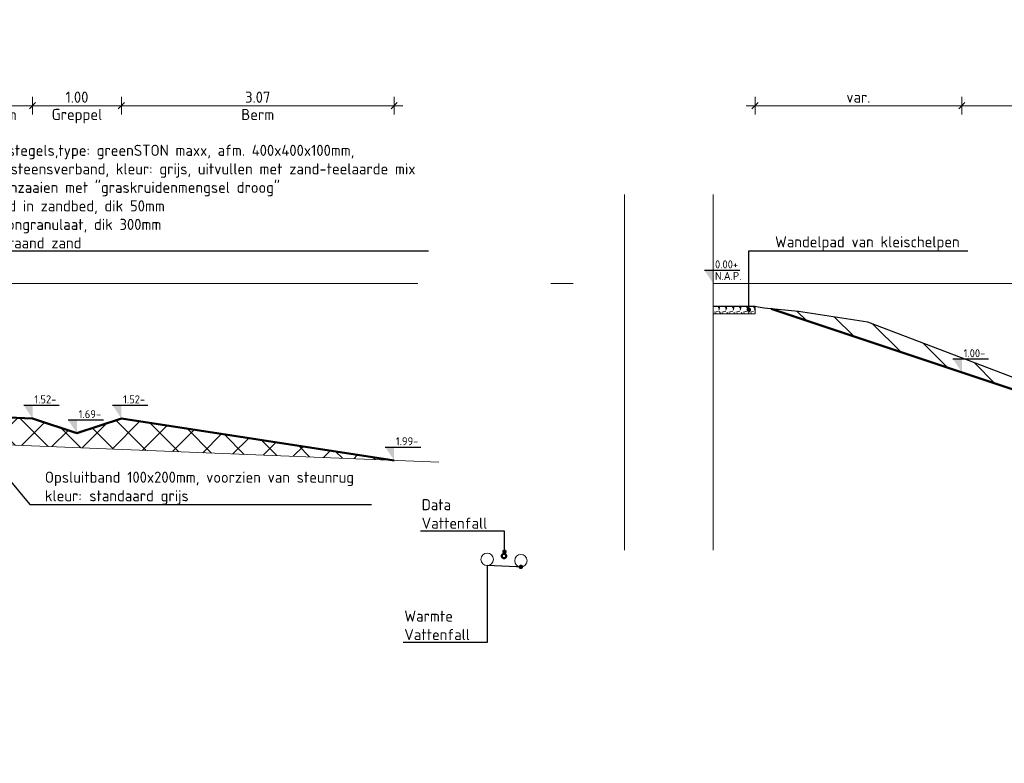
# Model space of a CAD drawing. Header units: metres. Extents: x 2162321 to 2882343, y 1364975 to 1365021.
# Tile 11 of 16: x 2162344 to 2162355, y 1364991 to 1365000. Entities that reach past the tile are written whole.
import ezdxf
from ezdxf import colors
from ezdxf.entities.mleader import LeaderData, LeaderLine
from ezdxf.lldxf.tags import DXFTag
from ezdxf.math import Vec2, Vec3

# ---------------------------------------------------------------- set-up
doc = ezdxf.new("R2010")
doc.units = ezdxf.units.M
for name, pattern in [('AL-NAP_LIJN-SO', [15.25, 12, -1.5, 0.25, -1.5]), ('HIDDEN', [0.375, 0.25, -0.125]), ('ZZ-AFBREEK-SO', [7, 4, -1, 1, -1])]:
    doc.linetypes.add(name, pattern=pattern)
doc.layers.get('Defpoints').update_dxf_attribs({"color": 151})
for name, color, linetype, lineweight in [('B-WE-GR-MAAIVELD-GD', 253, 'Continuous', 18), ('B-WE-OG-PROFIEL-GD', 252, 'Continuous', 25), ('N-WE-AM-AFBREEKLIJN-G', 7, 'ZZ-AFBREEK-SO', 18), ('N-WE-GW-BERM-GD', 90, 'Continuous', 50), ('N-WE-GW-GROND_ONTGRAVEN-AD-100', 7, 'Continuous', 18), ('N-WE-GW-WATERGANG_GREPPEL-GD', 90, 'Continuous', 50), ('N-WE-VH-FUNDERING_GRANULAAT-AD-50', 7, 'Continuous', 18), ('X-XX-AL-M', 7, 'Continuous', 18), ('X-XX-AL-NAP-G', 7, 'AL-NAP_LIJN-SO', 18), ('X-XX-AL-PEILMAAT-SD', 7, 'Continuous', 25), ('X-XX-AL-T25', 7, 'Continuous', 25)]:
    doc.layers.add(name, color=color, linetype=linetype, lineweight=lineweight)
for name, color, linetype, lineweight, true_color in [('B-WE-KL-WARMTENET_STAAL PUR POLYETHYLEEN_140_VATTENFALL WARMTE NV-G', 7, 'KL-WARMTENET-SO', 18, 0x7ca500), ('N-WE-KL-DATA-GD', 3, 'Continuous', 50, 0x00ff00), ('N-WE-VH-VERHARDING_HALFVERHARDING_SCHELP-A-200', 7, 'Continuous', 18, 0x7f5f00)]:
    doc.layers.add(name, color=color, linetype=linetype, lineweight=lineweight, true_color=true_color)
doc.styles.add('NLCS-ISO', font='NLCS-ISO.ttf')
doc.styles.add('NLCS-ISO-M50-T25', font='NLCS-ISO.ttf', dxfattribs={"height": 0.125})
tags = doc.linetypes.add('KL-WARMTENET-SO', pattern='A,7,-1.5,["WN",Standard,S=1,R=0,X=-0.3,Y=-0.5],-3', length=11.5).pattern_tags.tags
tags[6] = DXFTag(74, 10)
doc.dimstyles.new('NLCS-M50-T25-SCHRAP_L2_H2', dxfattribs={"dimscale": 0.05, "dimtxt": 2.5, "dimasz": 1.4, "dimexe": 2, "dimexo": 2, "dimgap": 0.7, "dimtad": 1, "dimzin": 0, "dimdsep": 46, "dimtxsty": 'NLCS-ISO-M50-T25', "dimblk": 'OBLIQUE', "dimcen": 0, "dimdle": 2, "dimclrd": 256, "dimclre": 256, "dimclrt": 256, "dimazin": 0, "dimtfac": 1, "dimtdec": 3, "dimtofl": 0, "dimtmove": 0, "dimatfit": 3, "dimldrblk": 'OBLIQUE', "dimfxl": 2, "dimfxlon": 1, "dimtfillclr": 256, "dimtolj": 1, "dimtzin": 0, "dimlwd": -1, "dimlwe": -1, "dimarcsym": 0})

# ---------------------------------------------------------------- blocks, each defined once
blk = doc.blocks.new('_Dot')
at = {"color": 0, "linetype": 'ByBlock', "lineweight": -2}
blk.add_line((-0.5, 0), (-1, 0), dxfattribs=at)
at = {"color": 0, "linetype": 'ByBlock', "const_width": 0.5}
blk.add_lwpolyline([(-0.25, 0, 1), (0.25, 0, 1)], format="xyb", close=True, dxfattribs=at)
blk = doc.blocks.new('_Oblique')
at = {"color": 0, "linetype": 'ByBlock', "lineweight": -2}
blk.add_line((-0.5, -0.5), (0.5, 0.5), dxfattribs=at)
blk = doc.blocks.new('*D66')
at = {"layer": 'Defpoints', "color": 0, "transparency": 16777216}
for p in [(2162344.538, 1364998.661), (2162343.808, 1364995.171), (2162344.538, 1364995.142)]:
    blk.add_point(p, dxfattribs=at)
at = {"layer": 'X-XX-AL-M', "transparency": 16777216}
for p, q in [((2162343.808, 1364998.561), (2162343.808, 1364998.761)), ((2162344.538, 1364998.561), (2162344.538, 1364998.761)), ((2162343.708, 1364998.661), (2162344.638, 1364998.661))]:
    blk.add_line(p, q, dxfattribs=at)
at = {"layer": 'X-XX-AL-M', "transparency": 16777216, "xscale": 0.06999999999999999, "yscale": 0.06999999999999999, "zscale": 0.06999999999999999, "rotation": 180}
blk.add_blockref('_Oblique', (2162343.808, 1364998.661), dxfattribs=at)
at = {"layer": 'X-XX-AL-M', "transparency": 16777216, "xscale": 0.06999999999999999, "yscale": 0.06999999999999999, "zscale": 0.06999999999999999}
blk.add_blockref('_Oblique', (2162344.538, 1364998.661), dxfattribs=at)
at = {"layer": 'X-XX-AL-M', "transparency": 16777216, "char_height": 0.125, "attachment_point": 5, "style": 'NLCS-ISO-M50-T25'}
for s, insert in [('\\A1;0.73', (2162344.173, 1364998.758)), ('\\A1;Berm', (2162344.173, 1364998.563))]:
    blk.add_mtext(s, dxfattribs=dict(at, insert=insert))
blk = doc.blocks.new('*D67')
at = {"layer": 'Defpoints', "color": 0, "transparency": 16777216}
for p in [(2162345.538, 1364998.661), (2162344.538, 1364995.142), (2162345.538, 1364995.142)]:
    blk.add_point(p, dxfattribs=at)
at = {"layer": 'X-XX-AL-M', "transparency": 16777216}
for p, q in [((2162344.538, 1364998.561), (2162344.538, 1364998.761)), ((2162345.538, 1364998.561), (2162345.538, 1364998.761)), ((2162344.438, 1364998.661), (2162345.638, 1364998.661))]:
    blk.add_line(p, q, dxfattribs=at)
at = {"layer": 'X-XX-AL-M', "transparency": 16777216, "xscale": 0.06999999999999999, "yscale": 0.06999999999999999, "zscale": 0.06999999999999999, "rotation": 180}
blk.add_blockref('_Oblique', (2162344.538, 1364998.661), dxfattribs=at)
at = {"layer": 'X-XX-AL-M', "transparency": 16777216, "xscale": 0.06999999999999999, "yscale": 0.06999999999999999, "zscale": 0.06999999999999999}
blk.add_blockref('_Oblique', (2162345.538, 1364998.661), dxfattribs=at)
at = {"layer": 'X-XX-AL-M', "transparency": 16777216, "char_height": 0.125, "attachment_point": 5, "style": 'NLCS-ISO-M50-T25'}
for s, insert in [('\\A1;1.00', (2162345.038, 1364998.758)), ('\\A1;Greppel', (2162345.038, 1364998.545))]:
    blk.add_mtext(s, dxfattribs=dict(at, insert=insert))
blk = doc.blocks.new('*D68')
at = {"layer": 'Defpoints', "color": 0, "transparency": 16777216}
for p in [(2162348.61, 1364998.661), (2162345.538, 1364995.142), (2162348.61, 1364994.67)]:
    blk.add_point(p, dxfattribs=at)
at = {"layer": 'X-XX-AL-M', "transparency": 16777216}
for p, q in [((2162345.538, 1364998.561), (2162345.538, 1364998.761)), ((2162348.61, 1364998.561), (2162348.61, 1364998.761)), ((2162345.438, 1364998.661), (2162348.71, 1364998.661))]:
    blk.add_line(p, q, dxfattribs=at)
at = {"layer": 'X-XX-AL-M', "transparency": 16777216, "xscale": 0.06999999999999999, "yscale": 0.06999999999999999, "zscale": 0.06999999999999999, "rotation": 180}
blk.add_blockref('_Oblique', (2162345.538, 1364998.661), dxfattribs=at)
at = {"layer": 'X-XX-AL-M', "transparency": 16777216, "xscale": 0.06999999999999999, "yscale": 0.06999999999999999, "zscale": 0.06999999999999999}
blk.add_blockref('_Oblique', (2162348.61, 1364998.661), dxfattribs=at)
at = {"layer": 'X-XX-AL-M', "transparency": 16777216, "char_height": 0.125, "attachment_point": 5, "style": 'NLCS-ISO-M50-T25'}
for s, insert in [('\\A1;3.07', (2162347.074, 1364998.758)), ('\\A1;Berm', (2162347.074, 1364998.563))]:
    blk.add_mtext(s, dxfattribs=dict(at, insert=insert))
blk = doc.blocks.new('SAL-PEILMAAT_INFRACAD_H01-SOD')
blk.add_line((-2, 3), (6, 3))
blk.add_solid([(-2, 3), (0, 3), (0, 0)])
at = {"style": 'NLCS-ISO'}
blk.add_attdef('...', (0.4, 3.4), '', height=1.8, dxfattribs=at)
blk = doc.blocks.new('SAL-PEILMAAT_INFRACAD_R01-SOD')
blk.add_line((-2, 3), (6, 3))
blk.add_solid([(-2, 3), (0, 3), (0, 0)])
at = {"style": 'NLCS-ISO'}
for tag, p in [('...', (0.4, 3.4)), ('REF', (0.4, 0.8))]:
    blk.add_attdef(tag, p, '', height=1.8, dxfattribs=at)
blk = doc.blocks.new('*D75')
at = {"layer": 'Defpoints', "color": 0, "transparency": 16777216}
for p in [(2162355.004, 1364998.661), (2162355.004, 1364995.661), (2162358.004, 1364994.661)]:
    blk.add_point(p, dxfattribs=at)
at = {"layer": 'X-XX-AL-M', "transparency": 16777216}
for p, q in [((2162355.004, 1364998.561), (2162355.004, 1364998.761)), ((2162358.004, 1364998.561), (2162358.004, 1364998.761)), ((2162358.104, 1364998.661), (2162354.904, 1364998.661))]:
    blk.add_line(p, q, dxfattribs=at)
at = {"layer": 'X-XX-AL-M', "transparency": 16777216, "xscale": 0.06999999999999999, "yscale": 0.06999999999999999, "zscale": 0.06999999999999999, "rotation": 180}
blk.add_blockref('_Oblique', (2162355.004, 1364998.661), dxfattribs=at)
at = {"layer": 'X-XX-AL-M', "transparency": 16777216, "xscale": 0.06999999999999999, "yscale": 0.06999999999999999, "zscale": 0.06999999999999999}
blk.add_blockref('_Oblique', (2162358.004, 1364998.661), dxfattribs=at)
at = {"layer": 'X-XX-AL-M', "transparency": 16777216, "insert": (2162356.504, 1364998.758), "char_height": 0.125, "attachment_point": 5, "style": 'NLCS-ISO-M50-T25'}
blk.add_mtext('\\A1;3.00', dxfattribs=at)
blk = doc.blocks.new('*D76')
at = {"layer": 'Defpoints', "color": 0, "transparency": 16777216}
for p in [(2162352.675, 1364998.661), (2162352.675, 1364996.401), (2162355.004, 1364995.661)]:
    blk.add_point(p, dxfattribs=at)
at = {"layer": 'X-XX-AL-M', "transparency": 16777216}
for p, q in [((2162352.675, 1364998.561), (2162352.675, 1364998.761)), ((2162355.004, 1364998.561), (2162355.004, 1364998.761)), ((2162355.104, 1364998.661), (2162352.575, 1364998.661))]:
    blk.add_line(p, q, dxfattribs=at)
at = {"layer": 'X-XX-AL-M', "transparency": 16777216, "xscale": 0.06999999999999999, "yscale": 0.06999999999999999, "zscale": 0.06999999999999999, "rotation": 180}
blk.add_blockref('_Oblique', (2162352.675, 1364998.661), dxfattribs=at)
at = {"layer": 'X-XX-AL-M', "transparency": 16777216, "xscale": 0.06999999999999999, "yscale": 0.06999999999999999, "zscale": 0.06999999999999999}
blk.add_blockref('_Oblique', (2162355.004, 1364998.661), dxfattribs=at)
at = {"layer": 'X-XX-AL-M', "transparency": 16777216, "insert": (2162353.839, 1364998.758), "char_height": 0.125, "attachment_point": 5, "style": 'NLCS-ISO-M50-T25'}
blk.add_mtext('\\A1;var.', dxfattribs=at)

msp = doc.modelspace()

# ---------------------------------------------------------------- hatches: boundary and pattern name
at = {"layer": 'N-WE-GW-GROND_ONTGRAVEN-AD-100'}
h = msp.add_hatch(dxfattribs=at)
h.set_pattern_fill('AGW-WERK_ONTGRAVEN-SO', color=256, scale=0.05, pattern_type=2)
h.set_pattern_definition([(135, (0, 0), (-0.176776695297, -0.176776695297), [])])
h.paths.add_polyline_path([(2162364.063, 1364993.159), (2162362.504, 1364993.161), (2162364.004, 1364992.661), (2162366.704, 1364991.761), (2162367.204, 1364991.761), (2162367.204, 1364991.961), (2162366.704, 1364991.961)])
h.paths.add_polyline_path([(2162362.697, 1364993.437), (2162361.536, 1364993.727), (2162361.211, 1364993.8), (2162360.911, 1364993.862), (2162359.963, 1364994.008), (2162361.004, 1364993.661), (2162362.504, 1364993.161), (2162364.063, 1364993.159), (2162364.06, 1364993.161), (2162363.326, 1364993.293)])
h.paths.add_polyline_path([(2162358.004, 1364994.661), (2162358.41, 1364994.525), (2162356.657, 1364995.192), (2162353.945, 1364996.225), (2162353.165, 1364996.346), (2162352.857, 1364996.376)])
h = msp.add_hatch(dxfattribs=at)
h.set_pattern_fill('AGW-WERK_ONTGRAVEN_AANVULLEN-SO', color=256, scale=0.05, pattern_type=2)
h.set_pattern_definition([(135, (0, 1), (-0.176776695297, -0.176776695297), []), (45, (0, 1), (-0.176776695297, 0.176776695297), [])])
h.paths.add_polyline_path([(2162344.538, 1364995.142), (2162343.808, 1364995.171), (2162343.808, 1364995.071), (2162343.897, 1364994.971), (2162343.928, 1364994.971), (2162343.928, 1364994.858), (2162348.61, 1364994.67), (2162345.538, 1364995.142), (2162345.038, 1364994.975)])
at = {"layer": 'N-WE-VH-VERHARDING_HALFVERHARDING_SCHELP-A-200'}
h = msp.add_hatch(dxfattribs=at)
h.set_pattern_fill('AVH-GRAVEL-SO', color=256, scale=0.08, pattern_type=2)
h.set_pattern_definition([(255.963757, (0.2048, 0.3104), (4.1656e-09, -0.3200000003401), [0.0527757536, -1.266618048]), (127.568592, (0.2368, 0.2688), (-2.2399999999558, 2.88000000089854), [0.0524839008, -5.1959063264]), (12.094757, (0.192, 0.2592), (2.8799999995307, 0.6399999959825), [0.0458170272, -4.535885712]), (255.963757, (0.2848, 0.3104), (4.1656e-09, -0.3200000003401), [0.0527757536, -1.266618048]), (127.568592, (0.3168, 0.2688), (-2.2399999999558, 2.88000000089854), [0.0524839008, -5.1959063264]), (12.094757, (0.272, 0.2592), (2.8799999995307, 0.6399999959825), [0.0458170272, -4.535885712]), (12.094757, (0.112, 0.2592), (2.8799999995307, 0.6399999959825), [0.0458170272, -4.535885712]), (127.568592, (0.1568, 0.2688), (-2.2399999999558, 2.88000000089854), [0.0524839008, -5.1959063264]), (255.963757, (0.1248, 0.3104), (4.1656e-09, -0.3200000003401), [0.0527757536, -1.266618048]), (255.963757, (0.0448, 0.3104), (4.1656e-09, -0.3200000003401), [0.0527757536, -1.266618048]), (127.568592, (0.0768, 0.2688), (-2.2399999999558, 2.88000000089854), [0.0524839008, -5.1959063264]), (12.094757, (0.032, 0.2592), (2.8799999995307, 0.6399999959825), [0.0458170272, -4.535885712]), (12.094757, (0, 0.1792), (2.8799999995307, 0.6399999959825), [0.0458170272, -4.535885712]), (127.568592, (0.0448, 0.1888), (-2.2399999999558, 2.88000000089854), [0.0524839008, -5.1959063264]), (255.963757, (0.0128, 0.2304), (4.1656e-09, -0.3200000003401), [0.0527757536, -1.266618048]), (255.963757, (0.0928, 0.2304), (4.1656e-09, -0.3200000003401), [0.0527757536, -1.266618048]), (127.568592, (0.1248, 0.1888), (-2.2399999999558, 2.88000000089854), [0.0524839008, -5.1959063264]), (12.094757, (0.08, 0.1792), (2.8799999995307, 0.6399999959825), [0.0458170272, -4.535885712]), (12.094757, (0.24, 0.1792), (2.8799999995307, 0.6399999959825), [0.0458170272, -4.535885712]), (127.568592, (0.2848, 0.1888), (-2.2399999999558, 2.88000000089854), [0.0524839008, -5.1959063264]), (255.963757, (0.2528, 0.2304), (4.1656e-09, -0.3200000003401), [0.0527757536, -1.266618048]), (12.094757, (0.16, 0.1792), (2.8799999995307, 0.6399999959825), [0.0458170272, -4.535885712]), (127.568592, (0.2048, 0.1888), (-2.2399999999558, 2.88000000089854), [0.0524839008, -5.1959063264]), (255.963757, (0.1728, 0.2304), (4.1656e-09, -0.3200000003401), [0.0527757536, -1.266618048]), (12.094757, (0.032, 0.0992), (2.8799999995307, 0.6399999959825), [0.0458170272, -4.535885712]), (127.568592, (0.0768, 0.1088), (-2.2399999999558, 2.88000000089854), [0.0524839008, -5.1959063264]), (255.963757, (0.0448, 0.1504), (4.1656e-09, -0.3200000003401), [0.0527757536, -1.266618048]), (255.963757, (0.1248, 0.1504), (4.1656e-09, -0.3200000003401), [0.0527757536, -1.266618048]), (127.568592, (0.1568, 0.1088), (-2.2399999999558, 2.88000000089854), [0.0524839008, -5.1959063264]), (12.094757, (0.112, 0.0992), (2.8799999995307, 0.6399999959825), [0.0458170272, -4.535885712]), (12.094757, (0.272, 0.0992), (2.8799999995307, 0.6399999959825), [0.0458170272, -4.535885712]), (127.568592, (0.3168, 0.1088), (-2.2399999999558, 2.88000000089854), [0.0524839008, -5.1959063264]), (255.963757, (0.2848, 0.1504), (4.1656e-09, -0.3200000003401), [0.0527757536, -1.266618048]), (12.094757, (0.192, 0.0992), (2.8799999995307, 0.6399999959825), [0.0458170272, -4.535885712]), (127.568592, (0.2368, 0.1088), (-2.2399999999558, 2.88000000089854), [0.0524839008, -5.1959063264]), (255.963757, (0.2048, 0.1504), (4.1656e-09, -0.3200000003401), [0.0527757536, -1.266618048]), (255.963757, (0.1728, 0.0704), (4.1656e-09, -0.3200000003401), [0.0527757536, -1.266618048]), (127.568592, (0.2048, 0.0288), (-2.2399999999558, 2.88000000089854), [0.0524839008, -5.1959063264]), (12.094757, (0.16, 0.0192), (2.8799999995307, 0.6399999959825), [0.0458170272, -4.535885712]), (255.963757, (0.2528, 0.0704), (4.1656e-09, -0.3200000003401), [0.0527757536, -1.266618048]), (127.568592, (0.2848, 0.0288), (-2.2399999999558, 2.88000000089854), [0.0524839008, -5.1959063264]), (12.094757, (0.24, 0.0192), (2.8799999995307, 0.6399999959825), [0.0458170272, -4.535885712]), (12.094757, (0.08, 0.0192), (2.8799999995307, 0.6399999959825), [0.0458170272, -4.535885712]), (127.568592, (0.1248, 0.0288), (-2.2399999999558, 2.88000000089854), [0.0524839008, -5.1959063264]), (255.963757, (0.0928, 0.0704), (4.1656e-09, -0.3200000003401), [0.0527757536, -1.266618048]), (255.963757, (0.0128, 0.0704), (4.1656e-09, -0.3200000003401), [0.0527757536, -1.266618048]), (127.568592, (0.0448, 0.0288), (-2.2399999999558, 2.88000000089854), [0.0524839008, -5.1959063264]), (12.094757, (0, 0.0192), (2.8799999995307, 0.6399999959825), [0.0458170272, -4.535885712]), (63.434949, (0.0832, 0.304), (-0.286216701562, 0.143108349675), [1.344e-07, -0.3199998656]), (0, (0.0576, 0.304), (0, 0.32), [0, -0.32]), (63.434949, (0.0832, 0.304), (-0.286216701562, 0.143108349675), [1.344e-07, -0.3199998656]), (0, (0.0576, 0.304), (0, 0.32), [0, -0.32])])
h.paths.add_polyline_path([(2162352.675, 1364996.401), (2162352.667, 1364996.401), (2162352.204, 1364996.401), (2162352.204, 1364996.321), (2162352.675, 1364996.321)])

# ---------------------------------------------------------------- linework, layer by layer
at = {"layer": 'B-WE-GR-MAAIVELD-GD', "linetype": 'HIDDEN', "lineweight": 13, "ltscale": 20, "flags": 128}
msp.add_lwpolyline([(2162321.626, 1364995.149), (2162321.828, 1364995.134), (2162321.928, 1364995.134), (2162322.484, 1364995.125), (2162324.672, 1364995.096), (2162326.095, 1364995.082), (2162327.52, 1364995.067), (2162330.91, 1364995.029), (2162332.491, 1364995.013), (2162333.369, 1364995.004), (2162334.249, 1364994.995), (2162337.289, 1364995.101), (2162337.568, 1364995.111), (2162339.635, 1364995.027), (2162340.811, 1364994.979), (2162341.23, 1364994.966), (2162342.629, 1364994.926), (2162343.782, 1364994.864), (2162350.645, 1364994.588), (2162351.204, 1364994.564)], dxfattribs=at)
at = {"layer": 'B-WE-KL-WARMTENET_STAAL PUR POLYETHYLEEN_140_VATTENFALL WARMTE NV-G', "linetype": 'Continuous'}
for centre in [(2162349.658, 1364993.556), (2162350.038, 1364993.541)]:
    msp.add_circle(centre, 0.07, dxfattribs=at)
at = {"layer": 'B-WE-OG-PROFIEL-GD', "color": 252, "linetype": 'Continuous', "lineweight": 25}
msp.add_lwpolyline([(2162366.704, 1364991.961), (2162364.06, 1364993.161), (2162363.326, 1364993.293), (2162362.697, 1364993.437), (2162361.536, 1364993.727), (2162361.211, 1364993.8), (2162360.911, 1364993.862), (2162359.609, 1364994.062), (2162359.253, 1364994.204), (2162356.657, 1364995.192), (2162353.945, 1364996.225), (2162353.165, 1364996.346), (2162352.778, 1364996.384), (2162352.709, 1364996.394), (2162352.675, 1364996.401), (2162352.667, 1364996.401), (2162352.204, 1364996.401)], dxfattribs=at)
at = {"layer": 'N-WE-AM-AFBREEKLIJN-G', "flags": 128}
for points in [[(2162351.204, 1364997.661), (2162351.204, 1364992.661)], [(2162352.204, 1364997.661), (2162352.204, 1364992.661)]]:
    msp.add_lwpolyline(points, dxfattribs=at)
at = {"layer": 'N-WE-GW-BERM-GD', "flags": 128}
for points in [[(2162361.004, 1364993.661), (2162358.004, 1364994.661), (2162352.857, 1364996.376)], [(2162343.808, 1364995.171), (2162344.538, 1364995.142)], [(2162345.538, 1364995.142), (2162348.61, 1364994.67)]]:
    msp.add_lwpolyline(points, dxfattribs=at)
at = {"layer": 'N-WE-GW-WATERGANG_GREPPEL-GD', "flags": 128}
for points in [[(2162344.538, 1364995.142), (2162345.038, 1364994.975)], [(2162345.538, 1364995.142), (2162345.038, 1364994.975)]]:
    msp.add_lwpolyline(points, dxfattribs=at)
at = {"layer": 'N-WE-KL-DATA-GD', "linetype": 'Continuous'}
msp.add_circle((2162349.848, 1364993.594), 0.025, dxfattribs=at)
at = {"layer": 'N-WE-VH-FUNDERING_GRANULAAT-AD-50', "flags": 128}
for points in [[(2162352.675, 1364996.401), (2162352.675, 1364996.321)], [(2162352.675, 1364996.321), (2162352.204, 1364996.321)]]:
    msp.add_lwpolyline(points, dxfattribs=at)
at = {"layer": 'X-XX-AL-NAP-G', "flags": 128}
for points in [[(2162321.626, 1364996.661), (2162351.204, 1364996.661)], [(2162352.204, 1364996.661), (2162367.204, 1364996.661)]]:
    msp.add_lwpolyline(points, dxfattribs=at)

# ---------------------------------------------------------------- block references
at = {"layer": 'X-XX-AL-PEILMAAT-SD', "xscale": 0.05, "yscale": 0.05, "zscale": 0.05}
for name, p, values in [('SAL-PEILMAAT_INFRACAD_R01-SOD', (2162352.204, 1364996.661), {'...': '0.00+', 'REF': 'N.A.P.'}), ('SAL-PEILMAAT_INFRACAD_H01-SOD', (2162355.004, 1364995.661), {'...': '1.00-'}), ('SAL-PEILMAAT_INFRACAD_H01-SOD', (2162344.538, 1364995.142), {'...': '1.52-'}), ('SAL-PEILMAAT_INFRACAD_H01-SOD', (2162345.538, 1364995.142), {'...': '1.52-'}), ('SAL-PEILMAAT_INFRACAD_H01-SOD', (2162345.038, 1364994.975), {'...': '1.69-'}), ('SAL-PEILMAAT_INFRACAD_H01-SOD', (2162348.61, 1364994.67), {'...': '1.99-'})]:
    msp.add_blockref(name, p, dxfattribs=at).add_auto_attribs(values)

# ---------------------------------------------------------------- dimensions: what is measured, and where the dimension line sits
at = {"layer": 'X-XX-AL-M'}
for base, p1, p2, text, picture, middle in [((2162344.538, 1364998.661), (2162343.808, 1364995.171), (2162344.538, 1364995.142), '<>\\XBerm', '*D66', (2162344.173, 1364998.661)), ((2162345.538, 1364998.661), (2162344.538, 1364995.142), (2162345.538, 1364995.142), '<>\\XGreppel', '*D67', (2162345.038, 1364998.661)), ((2162352.675, 1364998.661), (2162355.004, 1364995.661), (2162352.675, 1364996.401), 'var.', '*D76', (2162353.839, 1364998.758))]:
    dim = msp.add_linear_dim(base=base, p1=p1, p2=p2, text=text, dimstyle='NLCS-M50-T25-SCHRAP_L2_H2', override={"dimtmove": 1}, dxfattribs=at)
    dim.commit()
    dim.dimension.update_dxf_attribs({"geometry": picture, "text_midpoint": middle})
dim = msp.add_linear_dim(base=(2162348.61, 1364998.661), p1=(2162345.538, 1364995.142), p2=(2162348.61, 1364994.67), text='<>\\XBerm', dimstyle='NLCS-M50-T25-SCHRAP_L2_H2', dxfattribs=at)
dim.commit()
dim.dimension.update_dxf_attribs({"geometry": '*D68', "text_midpoint": (2162347.074, 1364998.661)})
dim = msp.add_linear_dim(base=(2162355.004, 1364998.661), p1=(2162358.004, 1364994.661), p2=(2162355.004, 1364995.661), dimstyle='NLCS-M50-T25-SCHRAP_L2_H2', override={"dimtmove": 1}, dxfattribs=at)
dim.commit()
dim.dimension.update_dxf_attribs({"geometry": '*D75', "text_midpoint": (2162356.504, 1364998.758)})

# ---------------------------------------------------------------- leaders
at = {"layer": 'X-XX-AL-T25'}
ml = msp.add_multileader_mtext('Standard', dxfattribs=at)
ml.set_content('- Beton met asmarkering van thermoplast, dik 160mm\\P  opbouw beton in bestekkleur: C28/35, XF4, grind 4/32, \\P  CEMIII/B LH HS door en door gekleurd\\P  3% witgebezemde structuur haaks op de rijrichting\\P  dwarsvoegen tbv voorkomen scheurvorming\\P- Betongranulaat, dik 300mm\\P- Bestaand zand', color=256, style='NLCS-ISO-M50-T25')
ml.set_leader_properties(color=256, linetype='ByLayer', lineweight=-1)
ml.set_arrow_properties(name='DOT')
ml.build(insert=Vec2(0, 0))
ml.multileader.update_dxf_attribs({"text_left_attachment_type": 5, "text_right_attachment_type": 5, "dogleg_length": 0.125, "arrow_head_size": 0.05})
ctx = ml.context
ctx.base_point, ctx.char_height, ctx.arrow_head_size, ctx.landing_gap_size, ctx.plane_origin = Vec3(2162351.805, 1365003.161), 0.125, 0.05, 0.045, Vec3(2162351.68, 1365006.046)
ctx.left_attachment, ctx.right_attachment = 5, 5
notes = []
notes.append((ctx, [(0, (1, 1, 0), (2162351.68, 1365003.161), (1, 0), 0.125, [(3, [(2162351.68, 1365006.072), (2162351.684, 1365005.818), (2162351.684, 1365005.466), (2162351.68, 1365005.966)], 0, [])])]))
ctx.mtext.insert, ctx.mtext.flow_direction = Vec3(2162351.85, 1365004.561), 5
ml = msp.add_multileader_mtext('Standard', dxfattribs=at)
ml.set_content('\\pxi-3,l4,t4;- Grastegels,type: greenSTON maxx, afm. 400x400x100mm, \\P  halfsteensverband, kleur: grijs, uitvullen met zand-teelaarde mix \\P  en inzaaien met "graskruidenmengsel droog"\\P- Zand in zandbed, dik 50mm\\P- Betongranulaat, dik 300mm\\P- Bestaand zand', color=256, style='NLCS-ISO-M50-T25')
ml.set_leader_properties(color=256, linetype='ByLayer', lineweight=-1)
ml.set_arrow_properties(name='DOT')
ml.build(insert=Vec2(0, 0))
ml.multileader.update_dxf_attribs({"text_left_attachment_type": 5, "text_right_attachment_type": 5, "dogleg_length": 0.125, "arrow_head_size": 0.05})
ctx = ml.context
ctx.base_point, ctx.char_height, ctx.arrow_head_size, ctx.landing_gap_size, ctx.plane_origin = Vec3(2162343.674, 1364997.03), 0.125, 0.05, 0.045, Vec3(2162350.463, 1364996.331)
ctx.left_attachment, ctx.right_attachment = 5, 5
notes.append((ctx, [(1, (1, 1, 0), (2162343.549, 1364997.03), (1, 0), 0.125, [(3, [(2162343.549, 1364995.126), (2162343.549, 1364995.047), (2162343.549, 1364994.877), (2162343.549, 1364994.638)], 0, [])])]))
ctx.mtext.insert, ctx.mtext.flow_direction = Vec3(2162343.719, 1364998.222), 5
ml = msp.add_multileader_mtext('Standard', dxfattribs=at)
ml.set_content('\\pxi-3,l4,t4;Wandelpad van kleischelpen', color=256, style='NLCS-ISO-M50-T25')
ml.set_leader_properties(color=256, linetype='ByLayer', lineweight=-1)
ml.set_arrow_properties(name='DOT')
ml.build(insert=Vec2(0, 0))
ml.multileader.update_dxf_attribs({"text_left_attachment_type": 5, "text_right_attachment_type": 5, "dogleg_length": 0.125, "arrow_head_size": 0.05})
ctx = ml.context
ctx.base_point, ctx.char_height, ctx.arrow_head_size, ctx.landing_gap_size, ctx.plane_origin = Vec3(2162352.73, 1364997.03), 0.125, 0.05, 0.045, Vec3(2162359.518, 1364998.06)
ctx.left_attachment, ctx.right_attachment = 5, 5
notes.append((ctx, [(1, (1, 1, 0), (2162352.605, 1364997.03), (1, 0), 0.125, [(3, [(2162352.605, 1364996.366)], 0, [])])]))
ctx.mtext.insert, ctx.mtext.flow_direction = Vec3(2162352.775, 1364997.193), 5
ml = msp.add_multileader_mtext('Standard', dxfattribs=at)
ml.set_content('Opsluitband 100x200mm, voorzien van steunrug\\Pkleur:^Istandaard grijs', color=256, style='NLCS-ISO-M50-T25')
ml.set_leader_properties(color=256, linetype='ByLayer', lineweight=-1)
ml.set_arrow_properties(name='DOT')
ml.build(insert=Vec2(0, 0))
ml.multileader.update_dxf_attribs({"text_left_attachment_type": 5, "text_right_attachment_type": 5, "dogleg_length": 0.125, "arrow_head_size": 0.05})
ctx = ml.context
ctx.base_point, ctx.char_height, ctx.arrow_head_size, ctx.landing_gap_size, ctx.plane_origin = Vec3(2162344.632, 1364994.173), 0.125, 0.05, 0.045, Vec3(2162343.758, 1364995.071)
ctx.left_attachment, ctx.right_attachment = 5, 5
notes.append((ctx, [(0, (1, 1, 0), (2162344.507, 1364994.173), (1, 0), 0.125, [(0, [(2162343.758, 1364995.071)], 0, [])])]))
ctx.mtext.insert, ctx.mtext.width, ctx.mtext.flow_direction = Vec3(2162344.677, 1364994.543), 3.64108, 5
ml = msp.add_multileader_mtext('Standard', dxfattribs=at)
ml.set_content('Data\\PVattenfall', color=256, style='NLCS-ISO-M50-T25')
ml.set_leader_properties(color=256, linetype='ByLayer', lineweight=-1)
ml.set_arrow_properties(name='DOT')
ml.build(insert=Vec2(0, 0))
ml.multileader.update_dxf_attribs({"text_left_attachment_type": 5, "text_right_attachment_type": 5, "dogleg_length": 0.125, "arrow_head_size": 0.05})
ctx = ml.context
ctx.base_point, ctx.char_height, ctx.arrow_head_size, ctx.landing_gap_size, ctx.plane_origin = Vec3(2162348.875, 1364993.875), 0.125, 0.05, 0.045, Vec3(2162350.032, 1364994.501)
ctx.left_attachment, ctx.right_attachment = 5, 5
notes.append((ctx, [(0, (1, 1, 0), (2162349.853, 1364993.875), (-1, 0), 0.125, [(0, [(2162349.853, 1364993.643)], 0, [])])]))
ctx.mtext.insert, ctx.mtext.flow_direction = Vec3(2162348.92, 1364994.234), 5
ml = msp.add_multileader_mtext('Standard', dxfattribs=at)
ml.set_content('Warmte\\PVattenfall', color=256, style='NLCS-ISO-M50-T25')
ml.set_leader_properties(color=256, linetype='ByLayer', lineweight=-1)
ml.set_arrow_properties(name='DOT')
ml.build(insert=Vec2(0, 0))
ml.multileader.update_dxf_attribs({"text_left_attachment_type": 5, "text_right_attachment_type": 5, "dogleg_length": 0.125, "arrow_head_size": 0.05})
ctx = ml.context
ctx.base_point, ctx.char_height, ctx.arrow_head_size, ctx.landing_gap_size, ctx.plane_origin = Vec3(2162348.68, 1364992.622), 0.125, 0.05, 0.045, Vec3(2162349.89, 1364993.247)
ctx.left_attachment, ctx.right_attachment = 5, 5
notes.append((ctx, [(0, (1, 1, 0), (2162349.658, 1364992.622), (-1, 0), 0.125, [(1, [(2162350.038, 1364993.471), (2162349.658, 1364993.486)], 0, [])])]))
ctx.mtext.insert, ctx.mtext.flow_direction = Vec3(2162348.725, 1364992.98), 5
for ctx, leaders in notes:
    for number, flags, end, landing, length, lines in leaders:
        leader = LeaderData()
        leader.index, (leader.has_last_leader_line, leader.has_dogleg_vector, leader.attachment_direction) = number, flags
        leader.last_leader_point, leader.dogleg_vector, leader.dogleg_length = Vec3(end), Vec3(landing), length
        for number, points, colour, breaks in lines:
            line = LeaderLine()
            line.index, line.vertices, line.color, line.breaks = number, Vec3.list(points), colors.encode_raw_color(colour), breaks
            leader.lines.append(line)
        ctx.leaders.append(leader)

doc.saveas('drawing.dxf')
